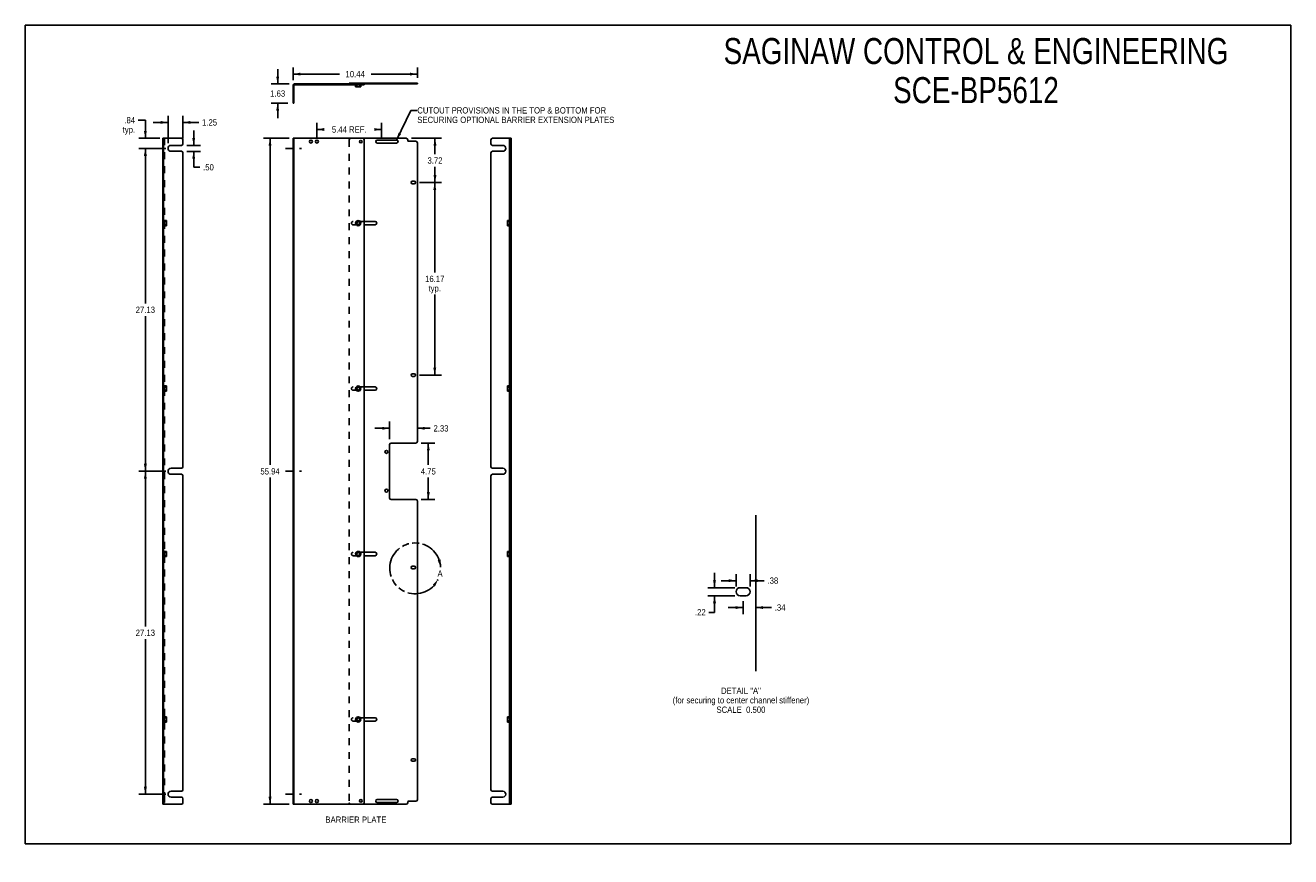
# Model space of a CAD drawing. Header units: inches. Extents: x 0 to 106, y -40 to 69.
import ezdxf

# ---------------------------------------------------------------- set-up
doc = ezdxf.new("R2010")
doc.units = ezdxf.units.IN
doc.header["$LTSCALE"] = 5.84375
doc.header["$MEASUREMENT"] = 0
for name, pattern in [('DASHED', [0.2, 0.1, -0.1]), ('HIDDEN', [0.2, 0.1, -0.1]), ('PHANTOM', [0.8, 0.45, -0.05, 0.1, -0.05, 0.1, -0.05])]:
    doc.linetypes.add(name, pattern=pattern)
doc.layers.get('0').update_dxf_attribs({"linetype": 'CONTINUOUS'})
for name, color, linetype in [('02___PRT_ALL_AXES', 7, 'CONTINUOUS'), ('DEFAULT_2', 8, 'HIDDEN'), ('DEFAULT_3', 7, 'PHANTOM'), ('DIMENSIONS', 7, 'CONTINUOUS')]:
    doc.layers.add(name, color=color, linetype=linetype)
doc.styles.get("Standard").update_dxf_attribs({"font": 'txt', "width": 0.8})
doc.dimstyles.new('DIMSTYLE_1', dxfattribs={"dimtxt": 0.53125, "dimasz": 0.625, "dimexe": 0.09, "dimexo": 0.07, "dimgap": 0.0425, "dimtad": 0, "dimtih": 1, "dimtoh": 1, "dimzin": 4, "dimdsep": 46, "dimtxsty": 'Standard', "dimblk": '_FILLED', "dimblk1": '_FILLED', "dimblk2": '_FILLED', "dimcen": 0.09, "dimadec": 0, "dimazin": 0, "dimtfac": 1, "dimtofl": 0, "dimtmove": 0, "dimatfit": 3, "dimldrblk": '_FILLED', "dimfxl": 1, "dimtolj": 1, "dimtzin": 4, "dimarcsym": 0})
doc.dimstyles.new('DIMSTYLE_2', dxfattribs={"dimtxt": 0.53125, "dimasz": 0.625, "dimexe": 0.09, "dimexo": 0.07, "dimgap": 0.0425, "dimtad": 0, "dimtih": 1, "dimtoh": 1, "dimlfac": 0.32, "dimzin": 4, "dimdsep": 46, "dimtxsty": 'Standard', "dimblk": '_FILLED', "dimblk1": '_FILLED', "dimblk2": '_FILLED', "dimcen": 0.09, "dimadec": 0, "dimazin": 0, "dimtfac": 1, "dimtofl": 0, "dimtmove": 0, "dimatfit": 3, "dimldrblk": '_FILLED', "dimfxl": 1, "dimtolj": 1, "dimtzin": 4, "dimarcsym": 0})
doc.dimstyles.get("Standard").update_dxf_attribs({"dimtxt": 0.53125, "dimasz": 0.625, "dimexe": 0.09, "dimexo": 0.07, "dimgap": 0.09, "dimtad": 0, "dimtih": 1, "dimtoh": 1, "dimzin": 4, "dimdsep": 46, "dimtxsty": 'Standard', "dimblk": '_FILLED', "dimblk1": '_FILLED', "dimblk2": '_FILLED', "dimcen": 0.09, "dimadec": 0, "dimazin": 0, "dimtp": 0.01, "dimtm": 0.01, "dimtfac": 1, "dimtofl": 0, "dimtmove": 0, "dimatfit": 3, "dimldrblk": '_FILLED', "dimfxl": 1, "dimtolj": 1, "dimtzin": 4, "dimarcsym": 0})

# ---------------------------------------------------------------- blocks, each defined once
blk = doc.blocks.new('_FILLED')
at = {"color": 0, "linetype": 'ByBlock'}
blk.add_solid([(0, 0), (-1, 0.2), (-1, -0.2)], dxfattribs=at)
blk = doc.blocks.new('*D1')
at = {"layer": 'DIMENSIONS', "color": 2, "linetype": 'Continuous'}
for p, q in [((11.8, 58.41), (9.52, 58.41)), ((10.08, 58.41), (10.08, 45.38)), ((10.08, 31.29), (10.08, 44.32)), ((11.8, 31.29), (9.52, 31.29))]:
    blk.add_line(p, q, dxfattribs=at)
at = {"layer": 'DIMENSIONS', "color": 2, "linetype": 'Continuous', "xscale": 0.625, "yscale": 0.625, "zscale": 0.625}
for p, rotation in [((10.08, 58.41), 90), ((10.08, 31.29), 270)]:
    blk.add_blockref('_FILLED', p, dxfattribs=dict(at, rotation=rotation))
at = {"layer": 'DIMENSIONS', "color": 2, "linetype": 'Continuous', "insert": (10.08, 45.12), "char_height": 0.531, "width": 2.125, "attachment_point": 2, "line_spacing_factor": 0.9}
blk.add_mtext('27.13', dxfattribs=at)
blk = doc.blocks.new('*D2')
at = {"layer": 'DIMENSIONS', "color": 2, "linetype": 'Continuous'}
for p, q in [((11.8, 31.29), (9.52, 31.29)), ((10.08, 31.29), (10.08, 18.26)), ((10.08, 4.16), (10.08, 17.19)), ((11.8, 4.16), (9.52, 4.16))]:
    blk.add_line(p, q, dxfattribs=at)
at = {"layer": 'DIMENSIONS', "color": 2, "linetype": 'Continuous', "xscale": 0.625, "yscale": 0.625, "zscale": 0.625}
for p, rotation in [((10.08, 31.29), 90), ((10.08, 4.16), 270)]:
    blk.add_blockref('_FILLED', p, dxfattribs=dict(at, rotation=rotation))
at = {"layer": 'DIMENSIONS', "color": 2, "linetype": 'Continuous', "insert": (10.08, 17.99), "char_height": 0.531, "width": 2.125, "attachment_point": 2, "line_spacing_factor": 0.9}
blk.add_mtext('27.13', dxfattribs=at)
blk = doc.blocks.new('*D3')
at = {"layer": 'DIMENSIONS', "color": 2, "linetype": 'Continuous'}
for p, q in [((33.1, 55.54), (34.95, 55.54)), ((34.38, 55.54), (34.38, 47.99)), ((34.38, 39.37), (34.38, 46.13)), ((33.1, 39.37), (34.95, 39.37))]:
    blk.add_line(p, q, dxfattribs=at)
at = {"layer": 'DIMENSIONS', "color": 2, "linetype": 'Continuous', "xscale": 0.625, "yscale": 0.625, "zscale": 0.625}
for p, rotation in [((34.38, 55.54), 90), ((34.38, 39.37), 270)]:
    blk.add_blockref('_FILLED', p, dxfattribs=dict(at, rotation=rotation))
at = {"layer": 'DIMENSIONS', "color": 2, "linetype": 'Continuous', "insert": (34.38, 47.72), "char_height": 0.531, "width": 2.125, "attachment_point": 2, "line_spacing_factor": 0.9}
blk.add_mtext('16.17\\Ptyp.', dxfattribs=at)
blk = doc.blocks.new('*D4')
at = {"layer": 'DIMENSIONS', "color": 2, "linetype": 'Continuous'}
for p, q in [((32.42, 59.26), (34.96, 59.26)), ((34.4, 59.26), (34.4, 57.93)), ((34.4, 55.54), (34.4, 56.87)), ((33.1, 55.54), (34.96, 55.54))]:
    blk.add_line(p, q, dxfattribs=at)
at = {"layer": 'DIMENSIONS', "color": 2, "linetype": 'Continuous', "xscale": 0.625, "yscale": 0.625, "zscale": 0.625}
for p, rotation in [((34.4, 59.26), 90), ((34.4, 55.54), 270)]:
    blk.add_blockref('_FILLED', p, dxfattribs=dict(at, rotation=rotation))
at = {"layer": 'DIMENSIONS', "color": 2, "linetype": 'Continuous', "insert": (34.4, 57.66), "char_height": 0.531, "width": 1.7, "attachment_point": 2, "line_spacing_factor": 0.9}
blk.add_mtext('3.72', dxfattribs=at)
blk = doc.blocks.new('*D5')
at = {"layer": 'DIMENSIONS', "color": 2, "linetype": 'Continuous'}
for p, q in [((22.48, 64.15), (22.48, 65.21)), ((32.92, 64.34), (32.92, 65.21)), ((22.48, 64.65), (26.37, 64.65)), ((32.92, 64.65), (29.03, 64.65))]:
    blk.add_line(p, q, dxfattribs=at)
at = {"layer": 'DIMENSIONS', "color": 2, "linetype": 'Continuous', "xscale": 0.625, "yscale": 0.625, "zscale": 0.625, "rotation": 180}
blk.add_blockref('_FILLED', (22.48, 64.65), dxfattribs=at)
at = {"layer": 'DIMENSIONS', "color": 2, "linetype": 'Continuous', "xscale": 0.625, "yscale": 0.625, "zscale": 0.625}
blk.add_blockref('_FILLED', (32.92, 64.65), dxfattribs=at)
at = {"layer": 'DIMENSIONS', "color": 2, "linetype": 'Continuous', "insert": (27.7, 64.92), "char_height": 0.531, "width": 2.125, "attachment_point": 2, "line_spacing_factor": 0.9}
blk.add_mtext('10.44', dxfattribs=at)
blk = doc.blocks.new('*D6')
at = {"layer": 'DIMENSIONS', "color": 2, "linetype": 'Continuous'}
for p, q in [((33.23, 33.66), (34.4, 33.66)), ((33.84, 33.66), (33.84, 31.82)), ((33.84, 28.91), (33.84, 30.76)), ((33.23, 28.91), (34.4, 28.91))]:
    blk.add_line(p, q, dxfattribs=at)
at = {"layer": 'DIMENSIONS', "color": 2, "linetype": 'Continuous', "xscale": 0.625, "yscale": 0.625, "zscale": 0.625}
for p, rotation in [((33.84, 33.66), 90), ((33.84, 28.91), 270)]:
    blk.add_blockref('_FILLED', p, dxfattribs=dict(at, rotation=rotation))
at = {"layer": 'DIMENSIONS', "color": 2, "linetype": 'Continuous', "insert": (33.84, 31.55), "char_height": 0.531, "width": 1.7, "attachment_point": 2, "line_spacing_factor": 0.9}
blk.add_mtext('4.75', dxfattribs=at)
blk = doc.blocks.new('*D7')
at = {"layer": 'DIMENSIONS', "color": 2, "linetype": 'Continuous'}
for p, q in [((30.59, 33.98), (30.59, 35.46)), ((30.59, 34.9), (29.34, 34.9)), ((32.92, 34.9), (34, 34.9))]:
    blk.add_line(p, q, dxfattribs=at)
at = {"layer": 'DIMENSIONS', "color": 2, "linetype": 'Continuous', "xscale": 0.625, "yscale": 0.625, "zscale": 0.625}
blk.add_blockref('_FILLED', (30.59, 34.9), dxfattribs=at)
at = {"layer": 'DIMENSIONS', "color": 2, "linetype": 'Continuous', "xscale": 0.625, "yscale": 0.625, "zscale": 0.625, "rotation": 180}
blk.add_blockref('_FILLED', (32.92, 34.9), dxfattribs=at)
at = {"layer": 'DIMENSIONS', "color": 2, "linetype": 'Continuous', "insert": (34.27, 35.16), "char_height": 0.531, "width": 1.7, "attachment_point": 1, "line_spacing_factor": 0.9}
blk.add_mtext('2.33', dxfattribs=at)
blk = doc.blocks.new('*D8')
at = {"layer": 'DIMENSIONS', "color": 2, "linetype": 'Continuous'}
for p, q in [((57.87, 21.51), (57.87, 22.76)), ((59.59, 21.51), (57.31, 21.51)), ((59.59, 20.83), (57.31, 20.83)), ((57.87, 20.83), (57.87, 19.44)), ((57.87, 19.44), (57.39, 19.44))]:
    blk.add_line(p, q, dxfattribs=at)
at = {"layer": 'DIMENSIONS', "color": 2, "linetype": 'Continuous', "xscale": 0.625, "yscale": 0.625, "zscale": 0.625}
for p, rotation in [((57.87, 21.51), 270), ((57.87, 20.83), 90)]:
    blk.add_blockref('_FILLED', p, dxfattribs=dict(at, rotation=rotation))
at = {"layer": 'DIMENSIONS', "color": 2, "linetype": 'Continuous', "insert": (57.13, 19.71), "char_height": 0.531, "width": 1.275, "attachment_point": 3, "line_spacing_factor": 0.9}
blk.add_mtext('.22', dxfattribs=at)
blk = doc.blocks.new('*D9')
at = {"layer": 'DIMENSIONS', "color": 2, "linetype": 'Continuous'}
for p, q in [((59.68, 21.61), (59.68, 22.66)), ((60.86, 21.61), (60.86, 22.66)), ((59.68, 22.1), (58.43, 22.1)), ((60.86, 22.1), (62.05, 22.1))]:
    blk.add_line(p, q, dxfattribs=at)
at = {"layer": 'DIMENSIONS', "color": 2, "linetype": 'Continuous', "xscale": 0.625, "yscale": 0.625, "zscale": 0.625}
blk.add_blockref('_FILLED', (59.68, 22.1), dxfattribs=at)
at = {"layer": 'DIMENSIONS', "color": 2, "linetype": 'Continuous', "xscale": 0.625, "yscale": 0.625, "zscale": 0.625, "rotation": 180}
blk.add_blockref('_FILLED', (60.86, 22.1), dxfattribs=at)
at = {"layer": 'DIMENSIONS', "color": 2, "linetype": 'Continuous', "insert": (62.32, 22.37), "char_height": 0.531, "width": 1.275, "attachment_point": 1, "line_spacing_factor": 0.9}
blk.add_mtext('.38', dxfattribs=at)
blk = doc.blocks.new('*D10')
at = {"layer": 'DIMENSIONS', "color": 2, "linetype": 'Continuous'}
for p, q in [((10.08, 60.78), (9.49, 60.78)), ((10.08, 59.26), (10.08, 60.78)), ((11.29, 59.26), (9.52, 59.26)), ((11.8, 58.41), (9.52, 58.41)), ((10.08, 58.41), (10.08, 57.16))]:
    blk.add_line(p, q, dxfattribs=at)
at = {"layer": 'DIMENSIONS', "color": 2, "linetype": 'Continuous', "xscale": 0.625, "yscale": 0.625, "zscale": 0.625}
for p, rotation in [((10.08, 59.26), 270), ((10.08, 58.41), 90)]:
    blk.add_blockref('_FILLED', p, dxfattribs=dict(at, rotation=rotation))
at = {"layer": 'DIMENSIONS', "color": 2, "linetype": 'Continuous', "insert": (9.22, 61.05), "char_height": 0.531, "width": 1.7, "attachment_point": 3, "line_spacing_factor": 0.9}
blk.add_mtext('.84\\Ptyp.', dxfattribs=at)
blk = doc.blocks.new('*D11')
at = {"layer": 'DIMENSIONS', "color": 2, "linetype": 'Continuous'}
for p, q in [((21.19, 63.82), (21.19, 65.07)), ((22.16, 63.82), (20.63, 63.82)), ((22.04, 62.2), (20.63, 62.2)), ((21.19, 62.2), (21.19, 60.95))]:
    blk.add_line(p, q, dxfattribs=at)
at = {"layer": 'DIMENSIONS', "color": 2, "linetype": 'Continuous', "xscale": 0.625, "yscale": 0.625, "zscale": 0.625}
for p, rotation in [((21.19, 63.82), 270), ((21.19, 62.2), 90)]:
    blk.add_blockref('_FILLED', p, dxfattribs=dict(at, rotation=rotation))
at = {"layer": 'DIMENSIONS', "color": 2, "linetype": 'Continuous', "insert": (21.19, 63.28), "char_height": 0.531, "width": 1.7, "attachment_point": 2, "line_spacing_factor": 0.9}
blk.add_mtext('1.63', dxfattribs=at)
blk = doc.blocks.new('*D12')
at = {"layer": 'DIMENSIONS', "color": 2, "linetype": 'Continuous'}
for p, q in [((22.16, 59.26), (19.99, 59.26)), ((20.55, 59.26), (20.55, 31.82)), ((20.55, 3.32), (20.55, 30.76)), ((22.16, 3.32), (19.99, 3.32))]:
    blk.add_line(p, q, dxfattribs=at)
at = {"layer": 'DIMENSIONS', "color": 2, "linetype": 'Continuous', "xscale": 0.625, "yscale": 0.625, "zscale": 0.625}
for p, rotation in [((20.55, 59.26), 90), ((20.55, 3.32), 270)]:
    blk.add_blockref('_FILLED', p, dxfattribs=dict(at, rotation=rotation))
at = {"layer": 'DIMENSIONS', "color": 2, "linetype": 'Continuous', "insert": (20.55, 31.55), "char_height": 0.531, "width": 2.125, "attachment_point": 2, "line_spacing_factor": 0.9}
blk.add_mtext('55.94', dxfattribs=at)
blk = doc.blocks.new('*D13')
at = {"layer": 'DIMENSIONS', "color": 2, "linetype": 'Continuous'}
for p, q in [((60.27, 20.39), (60.27, 19.28)), ((60.27, 19.84), (59.02, 19.84)), ((61.33, 19.84), (62.66, 19.84))]:
    blk.add_line(p, q, dxfattribs=at)
at = {"layer": 'DIMENSIONS', "color": 2, "linetype": 'Continuous', "xscale": 0.625, "yscale": 0.625, "zscale": 0.625}
blk.add_blockref('_FILLED', (60.27, 19.84), dxfattribs=at)
at = {"layer": 'DIMENSIONS', "color": 2, "linetype": 'Continuous', "xscale": 0.625, "yscale": 0.625, "zscale": 0.625, "rotation": 180}
blk.add_blockref('_FILLED', (61.33, 19.84), dxfattribs=at)
at = {"layer": 'DIMENSIONS', "color": 2, "linetype": 'Continuous', "insert": (62.93, 20.11), "char_height": 0.531, "width": 1.275, "attachment_point": 1, "line_spacing_factor": 0.9}
blk.add_mtext('.34', dxfattribs=at)
blk = doc.blocks.new('*D14')
at = {"layer": 'DIMENSIONS', "color": 2, "linetype": 'Continuous'}
for p, q in [((24.48, 59.3), (24.48, 60.56)), ((24.48, 60), (25.02, 60)), ((29.92, 60), (29.38, 60)), ((29.92, 59.3), (29.92, 60.56))]:
    blk.add_line(p, q, dxfattribs=at)
at = {"layer": 'DIMENSIONS', "color": 2, "linetype": 'Continuous', "xscale": 0.625, "yscale": 0.625, "zscale": 0.625, "rotation": 180}
blk.add_blockref('_FILLED', (24.48, 60), dxfattribs=at)
at = {"layer": 'DIMENSIONS', "color": 2, "linetype": 'Continuous', "xscale": 0.625, "yscale": 0.625, "zscale": 0.625}
blk.add_blockref('_FILLED', (29.92, 60), dxfattribs=at)
at = {"layer": 'DIMENSIONS', "color": 2, "linetype": 'Continuous', "insert": (27.2, 60.26), "char_height": 0.531, "width": 3.825, "attachment_point": 2, "line_spacing_factor": 0.9}
blk.add_mtext('5.44 REF.', dxfattribs=at)
blk = doc.blocks.new('*D15')
at = {"layer": 'DIMENSIONS', "color": 2, "linetype": 'Continuous'}
for p, q in [((14.14, 58.66), (14.14, 59.91)), ((13.55, 58.66), (14.71, 58.66)), ((13.55, 58.16), (14.71, 58.16)), ((14.14, 58.16), (14.14, 56.82)), ((14.14, 56.82), (14.66, 56.82))]:
    blk.add_line(p, q, dxfattribs=at)
at = {"layer": 'DIMENSIONS', "color": 2, "linetype": 'Continuous', "xscale": 0.625, "yscale": 0.625, "zscale": 0.625}
for p, rotation in [((14.14, 58.66), 270), ((14.14, 58.16), 90)]:
    blk.add_blockref('_FILLED', p, dxfattribs=dict(at, rotation=rotation))
at = {"layer": 'DIMENSIONS', "color": 2, "linetype": 'Continuous', "insert": (14.93, 57.09), "char_height": 0.531, "width": 1.275, "attachment_point": 1, "line_spacing_factor": 0.9}
blk.add_mtext('.50', dxfattribs=at)
blk = doc.blocks.new('*D16')
at = {"layer": 'DIMENSIONS', "color": 2, "linetype": 'Continuous'}
for p, q in [((11.99, 60.59), (10.74, 60.59)), ((11.99, 58.85), (11.99, 61.15)), ((13.24, 59.23), (13.24, 61.15)), ((13.24, 60.59), (14.57, 60.59))]:
    blk.add_line(p, q, dxfattribs=at)
at = {"layer": 'DIMENSIONS', "color": 2, "linetype": 'Continuous', "xscale": 0.625, "yscale": 0.625, "zscale": 0.625}
blk.add_blockref('_FILLED', (11.99, 60.59), dxfattribs=at)
at = {"layer": 'DIMENSIONS', "color": 2, "linetype": 'Continuous', "xscale": 0.625, "yscale": 0.625, "zscale": 0.625, "rotation": 180}
blk.add_blockref('_FILLED', (13.24, 60.59), dxfattribs=at)
at = {"layer": 'DIMENSIONS', "color": 2, "linetype": 'Continuous', "insert": (14.84, 60.86), "char_height": 0.531, "width": 1.7, "attachment_point": 1, "line_spacing_factor": 0.9}
blk.add_mtext('1.25', dxfattribs=at)

msp = doc.modelspace()

# ---------------------------------------------------------------- linework, layer by layer
at = {"color": 7, "linetype": 'Continuous'}
for p, q in [((0, 0), (0, 68.75)), ((0, 68.75), (106.25, 68.75)), ((106.25, 0), (106.25, 68.75)), ((27.202, 63.9), (27.202, 63.825)), ((27.202, 63.9), (32.922, 63.9)), ((28.452, 63.75), (28.452, 63.825)), ((32.109, 63.9), (32.109, 63.825)), ((32.922, 63.9), (32.922, 63.825)), ((22.557, 63.708), (22.557, 62.2)), ((22.599, 63.75), (28.452, 63.75)), ((27.732, 63.75), (27.732, 63.59)), ((28.172, 63.59), (27.732, 63.59)), ((27.742, 63.58), (27.732, 63.59)), ((28.162, 63.58), (27.742, 63.58)), ((28.162, 63.58), (28.172, 63.59)), ((28.172, 63.75), (28.172, 63.59)), ((22.557, 62.2), (22.482, 62.2)), ((11.536, 3.32), (11.536, 59.257)), ((11.536, 59.257), (11.611, 59.257)), ((22.482, 59.257), (28.327, 59.257)), ((22.557, 58.664), (22.482, 58.664)), ((22.557, 59.257), (22.557, 58.664)), ((28.452, 59.132), (28.452, 3.445)), ((39.097, 59.132), (39.097, 58.789)), ((39.222, 59.257), (40.797, 59.257)), ((39.222, 58.664), (40.097, 58.664)), ((40.647, 3.32), (40.647, 59.257)), ((40.797, 59.007), (40.722, 59.007)), ((40.797, 3.32), (40.797, 59.257)), ((22.557, 58.164), (22.482, 58.164)), ((22.557, 58.164), (22.557, 31.539)), ((39.097, 58.039), (39.097, 31.664)), ((39.222, 58.164), (40.097, 58.164)), ((40.477, 52.342), (40.487, 52.352)), ((40.477, 51.922), (40.477, 52.342)), ((40.487, 51.912), (40.487, 52.352)), ((40.647, 52.352), (40.487, 52.352)), ((40.477, 51.922), (40.487, 51.912)), ((40.647, 51.912), (40.487, 51.912)), ((40.477, 38.447), (40.487, 38.457)), ((40.477, 38.027), (40.477, 38.447)), ((40.487, 38.017), (40.487, 38.457)), ((40.647, 38.457), (40.487, 38.457)), ((40.477, 38.027), (40.487, 38.017)), ((40.647, 38.017), (40.487, 38.017)), ((40.797, 33.664), (40.722, 33.664)), ((22.557, 31.539), (22.482, 31.539)), ((22.557, 31.039), (22.482, 31.039)), ((22.557, 31.039), (22.557, 4.414)), ((39.097, 30.914), (39.097, 4.539)), ((39.222, 31.539), (40.097, 31.539)), ((39.222, 31.039), (40.097, 31.039)), ((40.797, 28.914), (40.722, 28.914)), ((40.477, 24.551), (40.487, 24.561)), ((40.477, 24.131), (40.477, 24.551)), ((40.647, 24.561), (40.487, 24.561)), ((40.487, 24.121), (40.487, 24.561)), ((40.477, 24.131), (40.487, 24.121)), ((40.647, 24.121), (40.487, 24.121)), ((40.477, 10.655), (40.487, 10.665)), ((40.477, 10.235), (40.477, 10.655)), ((40.647, 10.665), (40.487, 10.665)), ((40.487, 10.225), (40.487, 10.665)), ((40.477, 10.235), (40.487, 10.225)), ((40.647, 10.225), (40.487, 10.225)), ((22.557, 4.414), (22.482, 4.414)), ((39.222, 4.414), (40.097, 4.414)), ((11.536, 3.32), (11.611, 3.32)), ((22.557, 3.914), (22.482, 3.914)), ((22.482, 3.32), (28.327, 3.32)), ((22.557, 3.914), (22.557, 3.32)), ((39.097, 3.789), (39.097, 3.445)), ((39.222, 3.914), (40.097, 3.914)), ((39.222, 3.32), (40.797, 3.32)), ((40.797, 3.57), (40.722, 3.57)), ((0, 0), (106.25, 0))]:
    msp.add_line(p, q, dxfattribs=at)
at = {"color": 3, "linetype": 'Continuous'}
for p, q in [((22.599, 63.825), (32.922, 63.825)), ((22.482, 62.2), (22.482, 63.708)), ((11.611, 59.257), (11.611, 3.32)), ((11.611, 59.257), (13.111, 59.257)), ((13.111, 58.664), (12.236, 58.664)), ((13.236, 59.132), (13.236, 58.789)), ((22.482, 58.664), (22.482, 59.257)), ((31.984, 59.257), (28.327, 59.257)), ((32.109, 59.132), (32.109, 59.07)), ((32.797, 59.007), (32.172, 59.007)), ((32.922, 33.789), (32.922, 58.882)), ((40.722, 3.32), (40.722, 59.257)), ((13.111, 58.164), (12.236, 58.164)), ((13.236, 58.039), (13.236, 31.664)), ((22.482, 31.539), (22.482, 58.164)), ((30.592, 29.039), (30.592, 33.539)), ((32.797, 33.664), (30.717, 33.664)), ((13.111, 31.539), (12.236, 31.539)), ((13.111, 31.039), (12.236, 31.039)), ((13.236, 30.914), (13.236, 4.539)), ((22.482, 4.414), (22.482, 31.039)), ((32.797, 28.914), (30.717, 28.914)), ((32.922, 3.695), (32.922, 28.789)), ((61.332, 14.485), (61.332, 27.612)), ((13.111, 4.414), (12.236, 4.414)), ((13.111, 3.32), (11.611, 3.32)), ((13.111, 3.914), (12.236, 3.914)), ((13.236, 3.789), (13.236, 3.445)), ((22.482, 3.32), (22.482, 3.914)), ((28.327, 3.32), (31.984, 3.32)), ((32.109, 3.445), (32.109, 3.507)), ((32.797, 3.57), (32.172, 3.57))]:
    msp.add_line(p, q, dxfattribs=at)
at = {"color": 7, "linetype": 'Continuous'}
for centre, radius in [((27.952, 52.132), 0.22), ((27.952, 52.132), 0.21), ((27.952, 52.132), 0.135), ((27.952, 52.132), 0.125), ((27.952, 38.237), 0.22), ((27.952, 38.237), 0.21), ((27.952, 38.237), 0.135), ((27.952, 38.237), 0.125), ((27.952, 24.341), 0.22), ((27.952, 24.341), 0.21), ((27.952, 24.341), 0.135), ((27.952, 24.341), 0.125), ((27.952, 10.445), 0.22), ((27.952, 10.445), 0.21), ((27.952, 10.445), 0.135), ((27.952, 10.445), 0.125)]:
    msp.add_circle(centre, radius, dxfattribs=at)
at = {"color": 3, "linetype": 'Continuous'}
for centre in [(30.322, 32.914), (30.322, 29.664)]:
    msp.add_circle(centre, 0.125, dxfattribs=at)
for centre, radius, start, end in [((22.599, 63.708), 0.117, 90, 180), ((13.111, 59.132), 0.125, 0, 90), ((13.111, 58.789), 0.125, 270, 360), ((31.984, 59.132), 0.125, 0, 90), ((32.172, 59.07), 0.0625, 180, 270), ((32.797, 58.882), 0.125, 0, 90), ((13.111, 58.039), 0.125, 0, 90), ((30.717, 33.539), 0.125, 90, 180), ((32.797, 33.789), 0.125, 270, 360), ((13.111, 31.664), 0.125, 270, 360), ((13.111, 30.914), 0.125, 0, 90), ((30.717, 29.039), 0.125, 180, 270), ((32.797, 28.789), 0.125, 0, 90), ((13.111, 4.539), 0.125, 270, 360), ((13.111, 3.789), 0.125, 0, 90), ((13.111, 3.445), 0.125, 270, 360), ((31.984, 3.445), 0.125, 270, 360), ((32.172, 3.507), 0.0625, 90, 180), ((32.797, 3.695), 0.125, 270, 360)]:
    msp.add_arc(centre, radius, start, end, dxfattribs=at)
at = {"color": 7, "linetype": 'Continuous'}
for centre, radius, start, end in [((22.599, 63.708), 0.042, 90, 180), ((28.327, 59.132), 0.125, 0, 90), ((39.222, 59.132), 0.125, 90, 180), ((39.222, 58.789), 0.125, 180, 270), ((39.222, 58.039), 0.125, 90, 180), ((39.222, 31.664), 0.125, 180, 270), ((39.222, 30.914), 0.125, 90, 180), ((39.222, 4.539), 0.125, 180, 270), ((28.327, 3.445), 0.125, 270, 360), ((39.222, 3.789), 0.125, 90, 180), ((39.222, 3.445), 0.125, 180, 270)]:
    msp.add_arc(centre, radius, start, end, dxfattribs=at)
at = {"layer": '02___PRT_ALL_AXES', "color": 8, "linetype": 'HIDDEN'}
for p, q in [((23.857, 63.75), (23.857, 63.825)), ((24.107, 63.825), (23.857, 63.825)), ((24.107, 63.75), (24.107, 63.825)), ((24.357, 63.75), (24.357, 63.825)), ((24.607, 63.825), (24.357, 63.825)), ((24.607, 63.75), (24.607, 63.825)), ((27.389, 63.825), (27.389, 63.9)), ((27.389, 63.9), (31.297, 63.9)), ((27.389, 63.825), (31.297, 63.825)), ((27.78, 63.825), (27.78, 63.75)), ((28.061, 63.75), (28.061, 63.825)), ((28.124, 63.825), (28.124, 63.75)), ((28.279, 63.75), (28.279, 63.825)), ((29.422, 63.9), (29.422, 63.825)), ((29.514, 63.825), (29.514, 63.9)), ((31.297, 63.9), (31.297, 63.825)), ((32.394, 63.9), (32.769, 63.9)), ((32.394, 63.9), (32.394, 63.825)), ((32.394, 63.825), (32.769, 63.825)), ((32.769, 63.9), (32.769, 63.825)), ((22.482, 63.45), (22.482, 63.2)), ((22.557, 63.45), (22.482, 63.45)), ((22.557, 63.45), (22.557, 63.2)), ((24.107, 63.75), (23.857, 63.75)), ((24.607, 63.75), (24.357, 63.75)), ((27.78, 63.75), (28.279, 63.75)), ((11.536, 58.862), (11.536, 59.112)), ((11.686, 59.112), (11.536, 59.112)), ((11.686, 58.862), (11.536, 58.862)), ((11.611, 59.112), (11.611, 58.862)), ((11.686, 59.085), (11.611, 59.085)), ((11.686, 58.867), (11.611, 58.867)), ((11.686, 59.112), (11.686, 58.862)), ((22.557, 58.664), (22.482, 58.664)), ((40.647, 58.862), (40.647, 59.112)), ((40.797, 59.112), (40.647, 59.112)), ((40.722, 59.085), (40.647, 59.085)), ((40.722, 58.867), (40.647, 58.867)), ((40.797, 58.862), (40.647, 58.862)), ((40.722, 59.112), (40.722, 58.862)), ((40.797, 59.112), (40.797, 58.862)), ((22.482, 58.164), (22.557, 58.164)), ((11.536, 55.43), (11.536, 55.648)), ((11.611, 55.648), (11.536, 55.648)), ((11.611, 55.43), (11.536, 55.43)), ((11.611, 55.43), (11.611, 55.648)), ((40.722, 55.648), (40.722, 55.43)), ((40.797, 55.648), (40.722, 55.648)), ((40.797, 55.43), (40.722, 55.43)), ((40.797, 55.648), (40.797, 55.43)), ((11.536, 52.273), (11.536, 51.992)), ((11.611, 52.273), (11.536, 52.273)), ((11.611, 51.96), (11.611, 52.304)), ((11.611, 52.304), (11.686, 52.304)), ((11.686, 51.96), (11.686, 52.304)), ((28.452, 52.273), (27.53, 52.273)), ((40.647, 52.304), (40.647, 51.96)), ((40.722, 52.304), (40.647, 52.304)), ((40.722, 52.304), (40.722, 51.96)), ((40.722, 52.273), (40.797, 52.273)), ((40.797, 51.992), (40.797, 52.273)), ((11.611, 51.992), (11.536, 51.992)), ((11.611, 51.96), (11.686, 51.96)), ((27.53, 51.992), (28.452, 51.992)), ((40.722, 51.96), (40.647, 51.96)), ((40.722, 51.992), (40.797, 51.992)), ((11.536, 39.263), (11.536, 39.481)), ((11.611, 39.481), (11.536, 39.481)), ((11.611, 39.263), (11.611, 39.481)), ((40.722, 39.481), (40.722, 39.263)), ((40.797, 39.481), (40.722, 39.481)), ((40.797, 39.481), (40.797, 39.263)), ((11.611, 39.263), (11.536, 39.263)), ((11.536, 38.377), (11.536, 38.096)), ((11.611, 38.377), (11.536, 38.377)), ((11.611, 38.065), (11.611, 38.409)), ((11.611, 38.409), (11.686, 38.409)), ((11.686, 38.065), (11.686, 38.409)), ((28.452, 38.377), (27.53, 38.377)), ((40.647, 38.409), (40.647, 38.065)), ((40.722, 38.409), (40.647, 38.409)), ((40.797, 39.263), (40.722, 39.263)), ((40.722, 38.409), (40.722, 38.065)), ((40.722, 38.377), (40.797, 38.377)), ((40.797, 38.096), (40.797, 38.377)), ((11.611, 38.096), (11.536, 38.096)), ((11.611, 38.065), (11.686, 38.065)), ((27.53, 38.096), (28.452, 38.096)), ((40.722, 38.065), (40.647, 38.065)), ((40.722, 38.096), (40.797, 38.096)), ((22.557, 31.539), (22.482, 31.539)), ((22.482, 31.039), (22.557, 31.039)), ((11.611, 24.481), (11.536, 24.481)), ((11.536, 24.481), (11.536, 24.2)), ((11.611, 24.513), (11.686, 24.513)), ((11.611, 24.169), (11.611, 24.513)), ((11.686, 24.169), (11.686, 24.513)), ((28.452, 24.481), (27.53, 24.481)), ((40.722, 24.513), (40.647, 24.513)), ((40.647, 24.513), (40.647, 24.169)), ((40.722, 24.513), (40.722, 24.169)), ((40.722, 24.481), (40.797, 24.481)), ((40.797, 24.2), (40.797, 24.481)), ((11.611, 24.2), (11.536, 24.2)), ((11.611, 24.169), (11.686, 24.169)), ((27.53, 24.2), (28.452, 24.2)), ((40.722, 24.169), (40.647, 24.169)), ((40.722, 24.2), (40.797, 24.2)), ((11.611, 23.314), (11.536, 23.314)), ((11.536, 23.096), (11.536, 23.314)), ((11.611, 23.096), (11.536, 23.096)), ((11.611, 23.096), (11.611, 23.314)), ((40.797, 23.314), (40.722, 23.314)), ((40.722, 23.314), (40.722, 23.096)), ((40.797, 23.096), (40.722, 23.096)), ((40.797, 23.314), (40.797, 23.096)), ((11.611, 10.585), (11.536, 10.585)), ((11.536, 10.585), (11.536, 10.304)), ((11.611, 10.304), (11.536, 10.304)), ((11.611, 10.617), (11.686, 10.617)), ((11.611, 10.273), (11.611, 10.617)), ((11.611, 10.273), (11.686, 10.273)), ((11.686, 10.273), (11.686, 10.617)), ((28.452, 10.585), (27.53, 10.585)), ((27.53, 10.304), (28.452, 10.304)), ((40.722, 10.617), (40.647, 10.617)), ((40.647, 10.617), (40.647, 10.273)), ((40.722, 10.273), (40.647, 10.273)), ((40.722, 10.617), (40.722, 10.273)), ((40.722, 10.585), (40.797, 10.585)), ((40.722, 10.304), (40.797, 10.304)), ((40.797, 10.304), (40.797, 10.585)), ((11.611, 7.148), (11.536, 7.148)), ((11.536, 6.93), (11.536, 7.148)), ((11.611, 6.93), (11.536, 6.93)), ((11.611, 6.93), (11.611, 7.148)), ((40.797, 7.148), (40.722, 7.148)), ((40.722, 7.148), (40.722, 6.93)), ((40.797, 6.93), (40.722, 6.93)), ((40.797, 7.148), (40.797, 6.93)), ((22.557, 4.414), (22.482, 4.414)), ((11.686, 3.715), (11.536, 3.715)), ((11.536, 3.465), (11.536, 3.715)), ((11.686, 3.465), (11.536, 3.465)), ((11.611, 3.715), (11.611, 3.465)), ((11.686, 3.71), (11.611, 3.71)), ((11.686, 3.492), (11.611, 3.492)), ((11.686, 3.715), (11.686, 3.465)), ((22.482, 3.914), (22.557, 3.914)), ((40.797, 3.715), (40.647, 3.715)), ((40.647, 3.465), (40.647, 3.715)), ((40.722, 3.71), (40.647, 3.71)), ((40.722, 3.492), (40.647, 3.492)), ((40.797, 3.465), (40.647, 3.465)), ((40.722, 3.715), (40.722, 3.465)), ((40.797, 3.715), (40.797, 3.465))]:
    msp.add_line(p, q, dxfattribs=at)
at = {"layer": '02___PRT_ALL_AXES', "color": 3, "linetype": 'Continuous'}
for p, q in [((22.482, 58.664), (22.482, 58.164)), ((29.547, 59.112), (31.172, 59.112)), ((31.172, 58.862), (29.547, 58.862)), ((32.503, 55.648), (32.66, 55.648)), ((32.66, 55.43), (32.503, 55.43)), ((29.374, 52.273), (28.452, 52.273)), ((28.452, 51.992), (29.374, 51.992)), ((32.503, 39.481), (32.66, 39.481)), ((29.374, 38.377), (28.452, 38.377)), ((32.66, 39.263), (32.503, 39.263)), ((28.452, 38.096), (29.374, 38.096)), ((22.482, 31.539), (22.482, 31.039)), ((29.374, 24.481), (28.452, 24.481)), ((28.452, 24.2), (29.374, 24.2)), ((32.503, 23.314), (32.66, 23.314)), ((32.66, 23.096), (32.503, 23.096)), ((60.024, 21.511), (60.515, 21.511)), ((60.515, 20.83), (60.024, 20.83)), ((29.374, 10.585), (28.452, 10.585)), ((28.452, 10.304), (29.374, 10.304)), ((32.503, 7.148), (32.66, 7.148)), ((32.66, 6.93), (32.503, 6.93)), ((22.482, 4.414), (22.482, 3.914)), ((29.547, 3.715), (31.172, 3.715)), ((31.172, 3.465), (29.547, 3.465))]:
    msp.add_line(p, q, dxfattribs=at)
at = {"layer": '02___PRT_ALL_AXES', "color": 7, "linetype": 'Continuous'}
for p, q in [((22.557, 58.664), (22.557, 58.164)), ((22.557, 31.539), (22.557, 31.039)), ((22.557, 4.414), (22.557, 3.914))]:
    msp.add_line(p, q, dxfattribs=at)
at = {"layer": '02___PRT_ALL_AXES', "color": 2, "linetype": 'DASHED'}
for p, q in [((21.857, 58.414), (23.182, 58.414)), ((21.857, 31.289), (23.182, 31.289)), ((21.857, 4.164), (23.182, 4.164))]:
    msp.add_line(p, q, dxfattribs=at)
at = {"layer": '02___PRT_ALL_AXES', "color": 7, "linetype": 'Continuous'}
for centre, radius in [((23.982, 58.987), 0.125), ((24.482, 58.987), 0.125), ((28.17, 58.976), 0.109), ((23.982, 3.59), 0.125), ((24.482, 3.59), 0.125), ((28.17, 3.601), 0.109)]:
    msp.add_circle(centre, radius, dxfattribs=at)
at = {"layer": '02___PRT_ALL_AXES', "color": 8, "linetype": 'HIDDEN'}
for centre in [(27.952, 52.132), (27.952, 38.237), (27.952, 24.341), (27.952, 10.445)]:
    msp.add_circle(centre, 0.172, dxfattribs=at)
at = {"layer": '02___PRT_ALL_AXES', "color": 3, "linetype": 'Continuous'}
for centre, radius, start, end in [((12.236, 58.414), 0.25, 90, 270), ((29.547, 58.987), 0.125, 90, 270), ((31.172, 58.987), 0.125, 270, 90), ((32.503, 55.539), 0.109, 90, 270), ((32.66, 55.539), 0.109, 270, 90), ((29.374, 52.132), 0.141, 270, 90), ((32.503, 39.372), 0.109, 90, 270), ((32.66, 39.372), 0.109, 270, 90), ((29.374, 38.237), 0.141, 270, 90), ((12.236, 31.289), 0.25, 90, 270), ((29.374, 24.341), 0.141, 270, 90), ((32.503, 23.205), 0.109, 90, 270), ((32.66, 23.205), 0.109, 270, 90), ((60.024, 21.171), 0.341, 90, 270), ((60.515, 21.171), 0.341, 270, 90), ((29.374, 10.445), 0.141, 270, 90), ((32.503, 7.039), 0.109, 90, 270), ((32.66, 7.039), 0.109, 270, 90), ((12.236, 4.164), 0.25, 90, 270), ((29.547, 3.59), 0.125, 90, 270), ((31.172, 3.59), 0.125, 270, 90)]:
    msp.add_arc(centre, radius, start, end, dxfattribs=at)
at = {"layer": '02___PRT_ALL_AXES', "color": 7, "linetype": 'Continuous'}
for centre in [(40.097, 58.414), (40.097, 31.289), (40.097, 4.164)]:
    msp.add_arc(centre, 0.25, 270, 90, dxfattribs=at)
at = {"layer": '02___PRT_ALL_AXES', "color": 8, "linetype": 'HIDDEN'}
for centre in [(27.53, 52.132), (27.53, 38.237), (27.53, 24.341), (27.53, 10.445)]:
    msp.add_arc(centre, 0.141, 90, 270, dxfattribs=at)
at = {"layer": 'DEFAULT_2', "color": 8, "linetype": 'HIDDEN'}
for p, q in [((27.78, 63.804), (27.78, 63.75)), ((27.78, 63.804), (28.123, 63.804)), ((27.827, 63.794), (27.817, 63.804)), ((27.827, 63.794), (27.827, 63.59)), ((28.077, 63.794), (27.827, 63.794)), ((28.077, 63.794), (28.087, 63.804)), ((28.077, 63.794), (28.077, 63.59)), ((28.123, 63.804), (28.123, 63.75)), ((30.197, 63.9), (30.197, 63.825)), ((30.447, 63.9), (30.447, 63.825)), ((30.592, 63.825), (30.592, 63.9)), ((27.827, 63.59), (27.817, 63.58)), ((28.077, 63.59), (28.087, 63.58)), ((11.611, 59.007), (11.536, 59.007)), ((11.686, 59.257), (11.686, 3.32)), ((22.482, 58.664), (22.482, 58.164)), ((22.557, 58.664), (22.557, 58.164)), ((27.202, 59.132), (27.202, 3.445)), ((11.632, 51.961), (11.632, 52.304)), ((11.632, 52.304), (11.686, 52.304)), ((11.642, 52.257), (11.632, 52.267)), ((11.642, 52.257), (11.642, 52.007)), ((11.642, 52.257), (11.846, 52.257)), ((11.686, 52.352), (11.846, 52.352)), ((11.846, 52.352), (11.846, 51.912)), ((11.856, 52.342), (11.846, 52.352)), ((11.846, 52.257), (11.856, 52.267)), ((11.856, 52.342), (11.856, 51.922)), ((40.487, 52.257), (40.477, 52.267)), ((40.691, 52.257), (40.487, 52.257)), ((40.701, 52.304), (40.647, 52.304)), ((40.691, 52.257), (40.701, 52.267)), ((40.691, 52.257), (40.691, 52.007)), ((40.701, 51.961), (40.701, 52.304)), ((11.642, 52.007), (11.632, 51.997)), ((11.632, 51.961), (11.686, 51.961)), ((11.642, 52.007), (11.846, 52.007)), ((11.686, 51.912), (11.846, 51.912)), ((11.846, 52.007), (11.856, 51.997)), ((11.856, 51.922), (11.846, 51.912)), ((40.487, 52.007), (40.477, 51.997)), ((40.691, 52.007), (40.487, 52.007)), ((40.701, 51.961), (40.647, 51.961)), ((40.691, 52.007), (40.701, 51.997)), ((11.632, 38.065), (11.632, 38.408)), ((11.632, 38.408), (11.686, 38.408)), ((11.642, 38.362), (11.632, 38.372)), ((11.642, 38.362), (11.642, 38.112)), ((11.642, 38.362), (11.846, 38.362)), ((11.686, 38.457), (11.846, 38.457)), ((11.846, 38.457), (11.846, 38.017)), ((11.856, 38.447), (11.846, 38.457)), ((11.846, 38.362), (11.856, 38.372)), ((11.856, 38.447), (11.856, 38.027)), ((40.487, 38.362), (40.477, 38.372)), ((40.691, 38.362), (40.487, 38.362)), ((40.701, 38.408), (40.647, 38.408)), ((40.691, 38.362), (40.701, 38.372)), ((40.691, 38.362), (40.691, 38.112)), ((40.701, 38.065), (40.701, 38.408)), ((11.642, 38.112), (11.632, 38.102)), ((11.632, 38.065), (11.686, 38.065)), ((11.642, 38.112), (11.846, 38.112)), ((11.686, 38.017), (11.846, 38.017)), ((11.846, 38.112), (11.856, 38.102)), ((11.856, 38.027), (11.846, 38.017)), ((40.487, 38.112), (40.477, 38.102)), ((40.691, 38.112), (40.487, 38.112)), ((40.701, 38.065), (40.647, 38.065)), ((40.691, 38.112), (40.701, 38.102)), ((11.611, 33.664), (11.536, 33.664)), ((11.536, 33.039), (11.611, 33.039)), ((40.797, 33.039), (40.722, 33.039)), ((11.536, 32.789), (11.611, 32.789)), ((40.797, 32.789), (40.722, 32.789)), ((22.482, 31.539), (22.482, 31.039)), ((22.557, 31.539), (22.557, 31.039)), ((11.536, 29.789), (11.611, 29.789)), ((40.797, 29.789), (40.722, 29.789)), ((11.536, 29.539), (11.611, 29.539)), ((11.611, 28.914), (11.536, 28.914)), ((40.797, 29.539), (40.722, 29.539)), ((11.632, 24.512), (11.686, 24.512)), ((11.632, 24.169), (11.632, 24.512)), ((11.642, 24.466), (11.632, 24.476)), ((11.642, 24.466), (11.846, 24.466)), ((11.642, 24.466), (11.642, 24.216)), ((11.686, 24.561), (11.846, 24.561)), ((11.856, 24.551), (11.846, 24.561)), ((11.846, 24.561), (11.846, 24.121)), ((11.846, 24.466), (11.856, 24.476)), ((11.856, 24.551), (11.856, 24.131)), ((40.487, 24.466), (40.477, 24.476)), ((40.691, 24.466), (40.487, 24.466)), ((40.701, 24.512), (40.647, 24.512)), ((40.691, 24.466), (40.701, 24.476)), ((40.691, 24.466), (40.691, 24.216)), ((40.701, 24.169), (40.701, 24.512)), ((11.642, 24.216), (11.632, 24.206)), ((11.632, 24.169), (11.686, 24.169)), ((11.642, 24.216), (11.846, 24.216)), ((11.686, 24.121), (11.846, 24.121)), ((11.846, 24.216), (11.856, 24.206)), ((11.856, 24.131), (11.846, 24.121)), ((40.487, 24.216), (40.477, 24.206)), ((40.691, 24.216), (40.487, 24.216)), ((40.701, 24.169), (40.647, 24.169)), ((40.691, 24.216), (40.701, 24.206)), ((11.686, 10.665), (11.846, 10.665)), ((11.856, 10.655), (11.846, 10.665)), ((11.846, 10.665), (11.846, 10.225)), ((11.856, 10.655), (11.856, 10.235)), ((11.632, 10.616), (11.686, 10.616)), ((11.632, 10.273), (11.632, 10.616)), ((11.642, 10.57), (11.632, 10.58)), ((11.642, 10.32), (11.632, 10.31)), ((11.632, 10.273), (11.686, 10.273)), ((11.642, 10.57), (11.846, 10.57)), ((11.642, 10.57), (11.642, 10.32)), ((11.642, 10.32), (11.846, 10.32)), ((11.686, 10.225), (11.846, 10.225)), ((11.846, 10.57), (11.856, 10.58)), ((11.846, 10.32), (11.856, 10.31)), ((11.856, 10.235), (11.846, 10.225)), ((40.487, 10.57), (40.477, 10.58)), ((40.487, 10.32), (40.477, 10.31)), ((40.691, 10.57), (40.487, 10.57)), ((40.691, 10.32), (40.487, 10.32)), ((40.701, 10.616), (40.647, 10.616)), ((40.701, 10.273), (40.647, 10.273)), ((40.691, 10.57), (40.701, 10.58)), ((40.691, 10.57), (40.691, 10.32)), ((40.691, 10.32), (40.701, 10.31)), ((40.701, 10.273), (40.701, 10.616)), ((22.482, 4.414), (22.482, 3.914)), ((22.557, 4.414), (22.557, 3.914)), ((11.611, 3.57), (11.536, 3.57))]:
    msp.add_line(p, q, dxfattribs=at)
for centre in [(27.952, 52.132), (27.952, 38.237), (27.952, 24.341), (27.952, 10.445)]:
    msp.add_circle(centre, 0.172, dxfattribs=at)
for centre, start, end in [((27.327, 59.132), 90, 180), ((27.327, 3.445), 180, 270)]:
    msp.add_arc(centre, 0.125, start, end, dxfattribs=at)
at = {"layer": 'DEFAULT_3', "color": 2, "linetype": 'PHANTOM'}
msp.add_arc((32.734, 23.134), 2.137, 2.5307, 333.81328, dxfattribs=at)
msp.add_arc((32.734, 23.134), 2.137, 2.5307, 333.81328, dxfattribs=at)
for points in [[(34.869, 23.228), (34.634, 23.798), (34.869, 23.881)], [(34.869, 23.228), (34.634, 23.798), (34.869, 23.881)], [(34.652, 22.191), (34.207, 21.763), (34.39, 21.593)], [(34.652, 22.191), (34.207, 21.763), (34.39, 21.593)]]:
    msp.add_solid(points, dxfattribs=at)

# ---------------------------------------------------------------- texts
at = {"color": 2, "linetype": 'Continuous', "insert": (34.826, 22.961), "char_height": 0.531, "width": 0.425, "attachment_point": 2, "line_spacing_factor": 0.9}
msp.add_mtext('A', dxfattribs=at)
at = {"layer": 'DIMENSIONS', "color": 2, "linetype": 'Continuous', "line_spacing_factor": 0.9}
for s, insert, char_height, width, attachment_point in [('SAGINAW CONTROL & ENGINEERING\\PSCE-BP5612', (79.826, 67.681), 2.1875, 50.75, 2), ('CUTOUT PROVISIONS IN THE TOP & BOTTOM FOR\\PSECURING OPTIONAL BARRIER EXTENSION PLATES', (32.914, 61.872), 0.53125, 17.85, 1), ('DETAIL "A"\\P(for securing to center channel stiffener)\\PSCALE  0.500', (60.091, 13.122), 0.53125, 17.85, 2), ('BARRIER PLATE', (27.757, 2.292), 0.53125, 5.525, 2)]:
    msp.add_mtext(s, dxfattribs=dict(at, insert=insert, char_height=char_height, width=width, attachment_point=attachment_point))

# ---------------------------------------------------------------- dimensions: what is measured, and where the dimension line sits
at = {"layer": 'DIMENSIONS', "color": 2, "linetype": 'Continuous'}
for base, p1, p2, angle, dimstyle, picture, middle in [((21.194062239, 62.199692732), (22.231150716, 63.824692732), (22.114150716, 62.199692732), 270, 'DIMSTYLE_1', '*D11', (21.194062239, 63.012192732)), ((14.144, 58.164), (13.478, 58.664), (13.478, 58.164), 270, 'DIMSTYLE_1', '*D15', (15.563, 56.823)), ((20.549, 3.32), (22.231, 59.257), (22.231, 3.32), 270, 'DIMSTYLE_1', '*D12', (20.549, 31.289)), ((34.4, 55.539), (32.352, 59.257), (33.028, 55.539), 270, 'DIMSTYLE_1', '*D4', (34.4, 57.398)), ((10.082431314, 31.28861349), (11.868429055, 58.41361349), (11.868429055, 31.28861349), 270, 'DIMSTYLE_1', '*D1', (10.082431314, 44.85111349)), ((33.839, 28.914), (33.164, 33.664), (33.164, 28.914), 270, 'DIMSTYLE_1', '*D6', (33.839, 31.289)), ((10.082431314, 4.16361349), (11.868429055, 31.28861349), (11.868429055, 4.16361349), 270, 'DIMSTYLE_1', '*D2', (10.082431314, 17.72611349)), ((57.873, 20.83), (59.656, 21.511), (59.656, 20.83), 270, 'DIMSTYLE_2', '*D8', (56.491, 19.44)), ((60.269, 19.844), (61.332, -39.799), (60.269, 19.212), 180, 'DIMSTYLE_2', '*D13', (63.565, 19.844))]:
    dim = msp.add_linear_dim(base=base, p1=p1, p2=p2, angle=angle, dimstyle=dimstyle, dxfattribs=at)
    dim.commit()
    dim.dimension.update_dxf_attribs({"geometry": picture, "text_midpoint": middle, "dimtype": 160})
for base, p1, p2, dimstyle, picture, middle in [((32.922, 64.652), (22.482, 65.284), (32.922, 65.284), 'DIMSTYLE_1', '*D5', (27.702, 64.652)), ((13.236, 60.591), (11.986, 58.781), (13.236, 59.156), 'DIMSTYLE_1', '*D16', (15.687, 60.591)), ((32.922, 34.899), (30.592, 33.906), (32.922, 33.789), 'DIMSTYLE_1', '*D7', (35.117, 34.899)), ((60.855, 22.102), (59.683, 22.735), (60.855, 22.735), 'DIMSTYLE_2', '*D9', (62.955, 22.102))]:
    dim = msp.add_linear_dim(base=base, p1=p1, p2=p2, dimstyle=dimstyle, dxfattribs=at)
    dim.commit()
    dim.dimension.update_dxf_attribs({"geometry": picture, "text_midpoint": middle, "dimtype": 160})
for base, p1, p2, picture, middle in [((10.082, 58.414), (11.36, 59.257), (11.868, 58.414), '*D10', (8.37, 60.384)), ((34.383, 39.372), (33.028, 55.539), (33.028, 39.372), '*D3', (34.383, 47.057))]:
    dim = msp.add_linear_dim(base=base, p1=p1, p2=p2, angle=270, text='<>\\Ptyp.', dimstyle='DIMSTYLE_1', dxfattribs=at)
    dim.commit()
    dim.dimension.update_dxf_attribs({"geometry": picture, "text_midpoint": middle, "dimtype": 160})
dim = msp.add_linear_dim(base=(29.922, 59.997), p1=(24.482, 59.23), p2=(29.922, 59.23), text='<> REF.', dimstyle='DIMSTYLE_1', dxfattribs=at)
dim.commit()
dim.dimension.update_dxf_attribs({"geometry": '*D14', "text_midpoint": (27.202, 59.997), "dimtype": 160})

# ---------------------------------------------------------------- leaders
at = {"layer": 'DIMENSIONS', "color": 2, "linetype": 'Continuous', "annotation_type": 0, "has_hookline": 1, "hookline_direction": 1, "text_width": 17.155}
msp.add_leader([(31.172, 59.112), (32.385, 61.606), (32.914, 61.606)], dimstyle='Standard', override={"dimtad": 0}, dxfattribs=at)

doc.saveas('drawing.dxf')
